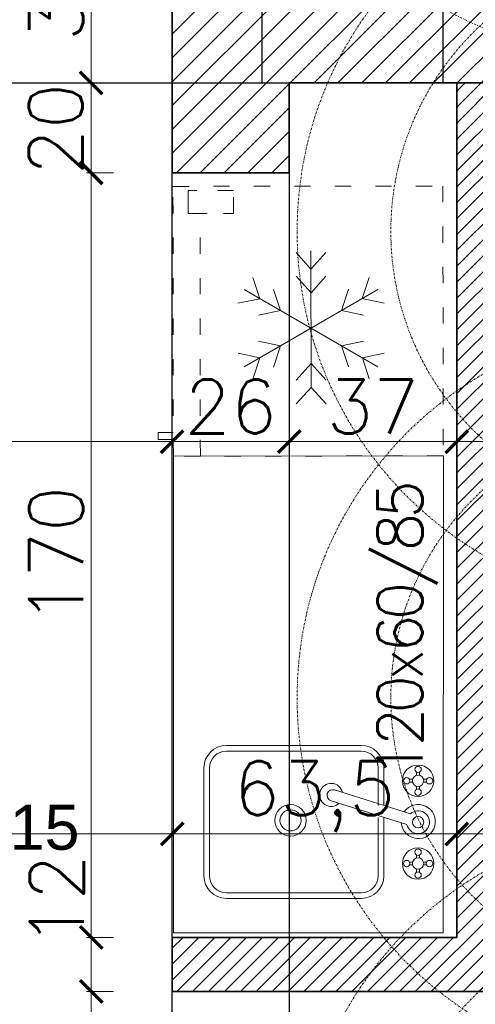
# Model space of a CAD drawing. Header units: millimetres. Extents: x -740 to 33545, y 5178 to 22494.
# Tile 142 of 256: x 9334 to 9436, y 10590 to 10809. Entities that reach past the tile are written whole.
import ezdxf
from ezdxf.lldxf.tags import DXFTag

# ---------------------------------------------------------------- set-up
doc = ezdxf.new("R2010")
doc.units = ezdxf.units.MM
doc.header["$MEASUREMENT"] = 0
for name, pattern in [('ACAD_ISO03W100', [30, 12, -18]), ('CENTERX2', [101.6, 63.5, -12.7, 12.7, -12.7]), ('DASHDOT', [1, 0.5, -0.25, 0, -0.25]), ('DIVIDE2', [0.625, 0.25, -0.125, 0, -0.125, 0, -0.125])]:
    doc.linetypes.add(name, pattern=pattern)
doc.layers.get('Defpoints').update_dxf_attribs({"color": 252})
for name, color, linetype, lineweight in [('## went', 20, 'DIVIDE2', 15), ('_IS_Nawiew', 5, 'Continuous', 20), ('_IS_Wywiew', 1, 'Continuous', 20), ('A_istniejące ściany', 252, 'Continuous', 35), ('A_l.przerywana', 252, 'ICAD_ISO03W100', 9), ('A_projektowane sciany', 252, 'Continuous', 35), ('A_wyposażenie', 252, 'Continuous', 9), ('A_ściany projektowane', 252, 'Continuous', 35), ('l.przerywana', 252, 'ICAD_ISO03W100', 5), ('l.wypełnien', 252, 'Continuous', 5), ('wymiarowanie', 252, 'Continuous', 9)]:
    doc.layers.add(name, color=color, linetype=linetype, lineweight=lineweight)
doc.layers.add('## went NIEWID', color=51, linetype='DASHDOT', lineweight=15, plot=False)
for name, color, linetype in [('_I_EKO_PODKLAD 3', 252, 'Continuous'), ('_IS_EKO_Opis_Wentylacja', 7, 'CENTERX2'), ('NAWIEW', 5, 'Continuous'), ('WYWIEW', 252, 'Continuous')]:
    doc.layers.add(name, color=color, linetype=linetype)
doc.styles.add('Arial', font='arial.ttf')
doc.styles.add('styl2', font='simplex.shx')
tags = doc.linetypes.add('ICAD_ISO03W100', pattern=[30, 12, -18]).pattern_tags.tags
tags[6:7] = [DXFTag(74, 4), DXFTag(75, 0), DXFTag(340, '0'), DXFTag(46, 1.0), DXFTag(50, 0.0), DXFTag(44, 0.0), DXFTag(45, 0.0)]
tags[4:5] = [DXFTag(74, 4), DXFTag(75, 0), DXFTag(340, '0'), DXFTag(46, 1.0), DXFTag(50, 0.0), DXFTag(44, 0.0), DXFTag(45, 0.0)]
doc.dimstyles.new('Skala 1-50', dxfattribs={"dimtxt": 12, "dimasz": 5, "dimexe": 1, "dimexo": 1, "dimgap": 1.5, "dimtad": 1, "dimdec": 1, "dimrnd": 0.5, "dimtxsty": 'styl2', "dimblk": 'ARCHTICK', "dimcen": 5, "dimadec": 0, "dimazin": 0, "dimtfac": 1, "dimtdec": 1, "dimtmove": 1, "dimatfit": 3, "dimldrblk": 'ARCHTICK', "dimfxl": 0, "dimlwd": -1, "dimlwe": -1, "dimarcsym": 0})

# ---------------------------------------------------------------- blocks, each defined once
blk = doc.blocks.new('A$C176D455E')
at = {"layer": '_I_EKO_PODKLAD 3', "lineweight": 9}
for p, q in [((16.24, 30.32), (12.93, 34.01)), ((16.24, 30.32), (19.55, 34.01)), ((16.24, 25.02), (12.93, 28.71)), ((16.24, 0), (16.24, 30.32)), ((16.24, 25.02), (19.55, 28.71)), ((4.85, 23.74), (3.31, 28.45)), ((27.64, 23.74), (29.17, 28.45)), ((31.11, 8.58), (1.38, 25.75)), ((1.38, 8.58), (31.11, 25.75)), ((9.44, 21.09), (7.9, 25.8)), ((23.04, 21.09), (24.58, 25.8)), ((4.85, 23.74), (0, 22.72)), ((27.64, 23.74), (32.48, 22.72)), ((9.44, 21.09), (4.59, 20.07)), ((23.04, 21.09), (27.89, 20.07)), ((9.44, 13.24), (4.59, 14.26)), ((9.44, 13.24), (7.9, 8.53)), ((23.04, 13.24), (27.89, 14.26)), ((23.04, 13.24), (24.58, 8.53)), ((4.85, 10.59), (0, 11.61)), ((27.64, 10.59), (32.48, 11.61)), ((4.85, 10.59), (3.31, 5.88)), ((16.24, 9.31), (12.93, 5.62)), ((16.24, 9.31), (19.55, 5.62)), ((27.64, 10.59), (29.17, 5.88)), ((16.24, 4.01), (12.93, 0.32)), ((16.24, 4.01), (19.55, 0.32))]:
    blk.add_line(p, q, dxfattribs=at)
blk = doc.blocks.new('A$C740E6856')
at = {"layer": '_I_EKO_PODKLAD 3', "linetype": 'ACAD_ISO03W100', "lineweight": 13, "ltscale": 0.3}
for p, q in [((9.37, 60), (9.37, 6.02)), ((0, 54.74), (3.37, 54.74))]:
    blk.add_line(p, q, dxfattribs=at)
at = {"layer": '_I_EKO_PODKLAD 3', "lineweight": 13}
for p, q in [((3.37, 56.27), (0, 56.27)), ((0, 56.27), (0, 54.74))]:
    blk.add_line(p, q, dxfattribs=at)
at = {"layer": '_I_EKO_PODKLAD 3', "linetype": 'ACAD_ISO03W100', "lineweight": 13, "ltscale": 0.3}
blk.add_lwpolyline([(3.37, 0), (63.37, 0), (63.37, 60), (3.37, 60)], close=True, dxfattribs=at)
at = {"layer": '_I_EKO_PODKLAD 3', "linetype": 'ACAD_ISO03W100', "lineweight": 13, "ltscale": 0.5}
blk.add_lwpolyline([(8.65, 0.91), (6.75, 0.91), (6.75, 6.02), (10.98, 6.02)], dxfattribs=at)
at = {"layer": '_I_EKO_PODKLAD 3', "linetype": 'ACAD_ISO03W100', "lineweight": 13, "ltscale": 0.3}
blk.add_lwpolyline([(14.61, 6.02), (16.85, 6.02), (16.85, 0.91), (11.8, 0.91)], dxfattribs=at)
at = {"layer": '_I_EKO_PODKLAD 3'}
blk.add_blockref('A$C176D455E', (17.78, 14.41), dxfattribs=at)
blk = doc.blocks.new('A$C3D2D7F2A')
at = {"layer": '_I_EKO_PODKLAD 3', "lineweight": 13}
for p, q in [((46.42, 34), (16.42, 34)), ((46.42, 32.75), (16.42, 32.75)), ((11.42, 29), (11.42, 20.67)), ((12.67, 29), (12.67, 20.67)), ((50.17, 5), (50.17, 29)), ((51.42, 5), (51.42, 29)), ((11.42, 18.01), (11.42, 5)), ((12.67, 18.01), (12.67, 5)), ((16.42, 1.25), (46.42, 1.25)), ((16.42, 0), (46.42, 0))]:
    blk.add_line(p, q, dxfattribs=at)
at = {"layer": '_I_EKO_PODKLAD 3', "linetype": 'Continuous', "lineweight": 9}
for p, q in [((2.59, 26.48), (1.91, 26.48)), ((3.5, 27.37), (3.5, 28.06)), ((4.13, 27.38), (4.13, 28.06)), ((5.03, 26.48), (5.72, 26.48)), ((2.6, 25.84), (1.91, 25.84)), ((3.5, 24.93), (3.5, 24.25)), ((4.13, 24.94), (4.13, 24.25)), ((5.04, 25.84), (5.72, 25.84)), ((22.38, 24.12), (5.52, 18.82)), ((6.29, 16.4), (23.15, 21.7)), ((3.5, 8.96), (3.5, 9.65)), ((4.13, 8.97), (4.13, 9.65)), ((2.59, 8.06), (1.91, 8.06)), ((2.6, 7.43), (1.91, 7.43)), ((5.03, 8.06), (5.72, 8.06)), ((5.04, 7.43), (5.72, 7.43)), ((3.5, 6.52), (3.5, 5.84)), ((4.13, 6.53), (4.13, 5.84))]:
    blk.add_line(p, q, dxfattribs=at)
for centre, radius in [((3.81, 26.16), 3.49), ((3.81, 28.7), 0.71), ((1.27, 26.16), 0.71), ((3.81, 26.16), 1.27), ((6.35, 26.16), 0.71), ((3.81, 23.62), 0.71), ((3.81, 16.95), 1.27), ((3.81, 7.74), 3.49), ((3.81, 10.28), 0.71), ((3.81, 7.74), 1.27), ((1.27, 7.74), 0.71), ((6.35, 7.74), 0.71), ((3.81, 5.2), 0.71)]:
    blk.add_circle(centre, radius, dxfattribs=at)
at = {"layer": '_I_EKO_PODKLAD 3', "lineweight": 9}
for radius in [3.5, 2.35]:
    blk.add_circle((32.16, 17.35), radius, dxfattribs=at)
at = {"layer": '_I_EKO_PODKLAD 3', "lineweight": 13}
for centre, radius, start, end in [((16.42, 29), 5, 90, 180), ((46.42, 29), 5, 0, 90), ((16.42, 29), 3.75, 90, 180), ((46.42, 29), 3.75, 0, 90), ((16.42, 5), 5, 180, 270), ((16.42, 5), 3.75, 180, 270), ((46.42, 5), 5, 270, 0), ((46.42, 5), 3.75, 270, 0)]:
    blk.add_arc(centre, radius, start, end, dxfattribs=at)
at = {"layer": '_I_EKO_PODKLAD 3', "linetype": 'Continuous', "lineweight": 9}
for centre, radius, start, end in [((23.13, 23.02), 2.56, 227.2248, 167.6958), ((22.77, 22.91), 1.27, 287.4603, 107.4603), ((3.75, 17.08), 3.79, 34.7933, 355.5589), ((3.81, 16.95), 2.54, 47.8034, 347.2157)]:
    blk.add_arc(centre, radius, start, end, dxfattribs=at)
blk = doc.blocks.new('_ArchTick')
at = {"color": 0, "linetype": 'ByBlock', "const_width": 0.15}
blk.add_lwpolyline([(-0.5, -0.5), (0.5, 0.5)], dxfattribs=at)
blk = doc.blocks.new('*D2552')
at = {"layer": 'Defpoints', "color": 0}
for p in [(9266.19, 10737.08), (9368.19, 10737.08), (9368.19, 10714.75)]:
    blk.add_point(p, dxfattribs=at)
at = {"layer": 'wymiarowanie', "color": 0}
for p, q in [((9266.19, 10719.75), (9266.19, 10713.75)), ((9368.19, 10719.75), (9368.19, 10713.75)), ((9266.19, 10714.75), (9368.19, 10714.75))]:
    blk.add_line(p, q, dxfattribs=at)
at = {"layer": 'wymiarowanie', "color": 0, "xscale": 5, "yscale": 5, "zscale": 5, "rotation": 180}
blk.add_blockref('_ArchTick', (9266.19, 10714.75), dxfattribs=at)
at = {"layer": 'wymiarowanie', "color": 0, "xscale": 5, "yscale": 5, "zscale": 5}
blk.add_blockref('_ArchTick', (9368.19, 10714.75), dxfattribs=at)
at = {"layer": 'wymiarowanie', "color": 0, "insert": (9317.19, 10722.55), "char_height": 12, "attachment_point": 5, "style": 'styl2'}
blk.add_mtext('102', dxfattribs=at)
blk = doc.blocks.new('*D2553')
at = {"layer": 'Defpoints', "color": 0}
for p in [(9368.19, 10737.08), (9394.23, 10737.08), (9394.23, 10714.75)]:
    blk.add_point(p, dxfattribs=at)
at = {"layer": 'wymiarowanie', "color": 0}
for p, q in [((9368.19, 10719.75), (9368.19, 10713.75)), ((9394.23, 10719.75), (9394.23, 10713.75)), ((9368.19, 10714.75), (9394.23, 10714.75))]:
    blk.add_line(p, q, dxfattribs=at)
at = {"layer": 'wymiarowanie', "color": 0, "xscale": 5, "yscale": 5, "zscale": 5, "rotation": 180}
blk.add_blockref('_ArchTick', (9368.19, 10714.75), dxfattribs=at)
at = {"layer": 'wymiarowanie', "color": 0, "xscale": 5, "yscale": 5, "zscale": 5}
blk.add_blockref('_ArchTick', (9394.23, 10714.75), dxfattribs=at)
at = {"layer": 'wymiarowanie', "color": 0, "insert": (9381.21, 10722.55), "char_height": 12, "attachment_point": 5, "style": 'styl2'}
blk.add_mtext('26', dxfattribs=at)
blk = doc.blocks.new('*D2554')
at = {"layer": 'Defpoints', "color": 0}
for p in [(9394.23, 10737.08), (9431.47, 10737.08), (9431.47, 10714.75)]:
    blk.add_point(p, dxfattribs=at)
at = {"layer": 'wymiarowanie', "color": 0}
for p, q in [((9394.23, 10719.75), (9394.23, 10713.75)), ((9431.47, 10719.75), (9431.47, 10713.75)), ((9394.23, 10714.75), (9431.47, 10714.75))]:
    blk.add_line(p, q, dxfattribs=at)
at = {"layer": 'wymiarowanie', "color": 0, "xscale": 5, "yscale": 5, "zscale": 5, "rotation": 180}
blk.add_blockref('_ArchTick', (9394.23, 10714.75), dxfattribs=at)
at = {"layer": 'wymiarowanie', "color": 0, "xscale": 5, "yscale": 5, "zscale": 5}
blk.add_blockref('_ArchTick', (9431.47, 10714.75), dxfattribs=at)
at = {"layer": 'wymiarowanie', "color": 0, "insert": (9412.85, 10722.55), "char_height": 12, "attachment_point": 5, "style": 'styl2'}
blk.add_mtext('37', dxfattribs=at)
blk = doc.blocks.new('*D2555')
at = {"layer": 'Defpoints', "color": 0}
for p in [(9431.47, 10737.08), (9443.47, 10737.08), (9443.47, 10714.75)]:
    blk.add_point(p, dxfattribs=at)
at = {"layer": 'wymiarowanie', "color": 0}
for p, q in [((9431.47, 10719.75), (9431.47, 10713.75)), ((9443.47, 10719.75), (9443.47, 10713.75)), ((9431.47, 10714.75), (9443.47, 10714.75)), ((9443.98, 10693.05), (9437.47, 10714.75)), ((9462.5, 10693.05), (9443.98, 10693.05))]:
    blk.add_line(p, q, dxfattribs=at)
at = {"layer": 'wymiarowanie', "color": 0, "xscale": 5, "yscale": 5, "zscale": 5, "rotation": 180}
blk.add_blockref('_ArchTick', (9431.47, 10714.75), dxfattribs=at)
at = {"layer": 'wymiarowanie', "color": 0, "xscale": 5, "yscale": 5, "zscale": 5}
blk.add_blockref('_ArchTick', (9443.47, 10714.75), dxfattribs=at)
at = {"layer": 'wymiarowanie', "color": 0, "insert": (9453.24, 10700.7), "char_height": 12, "attachment_point": 5, "style": 'styl2'}
blk.add_mtext('12', dxfattribs=at)
blk = doc.blocks.new('*D2565')
at = {"layer": 'Defpoints', "color": 0}
for p in [(9368.21, 10627.51), (8932.19, 10598.99), (9368.21, 10598.99)]:
    blk.add_point(p, dxfattribs=at)
at = {"layer": 'wymiarowanie', "color": 0}
for p, q in [((8932.19, 10622.51), (8932.19, 10628.51)), ((8932.19, 10627.51), (9368.21, 10627.51)), ((9368.21, 10622.51), (9368.21, 10628.51))]:
    blk.add_line(p, q, dxfattribs=at)
at = {"layer": 'wymiarowanie', "color": 0, "xscale": 5, "yscale": 5, "zscale": 5, "rotation": 180}
blk.add_blockref('_ArchTick', (8932.19, 10627.51), dxfattribs=at)
at = {"layer": 'wymiarowanie', "color": 0, "xscale": 5, "yscale": 5, "zscale": 5}
blk.add_blockref('_ArchTick', (9368.21, 10627.51), dxfattribs=at)
at = {"layer": 'wymiarowanie', "color": 0, "insert": (9150.2, 10635.31), "char_height": 12, "attachment_point": 5, "style": 'styl2'}
blk.add_mtext('436', dxfattribs=at)
blk = doc.blocks.new('*D2566')
at = {"layer": 'Defpoints', "color": 0}
for p in [(9431.47, 10627.51), (9431.47, 10604.93), (9368.21, 10598.99)]:
    blk.add_point(p, dxfattribs=at)
at = {"layer": 'wymiarowanie', "color": 0}
for p, q in [((9368.21, 10622.51), (9368.21, 10628.51)), ((9368.21, 10627.51), (9431.47, 10627.51)), ((9431.47, 10622.51), (9431.47, 10628.51))]:
    blk.add_line(p, q, dxfattribs=at)
at = {"layer": 'wymiarowanie', "color": 0, "xscale": 5, "yscale": 5, "zscale": 5, "rotation": 180}
blk.add_blockref('_ArchTick', (9368.21, 10627.51), dxfattribs=at)
at = {"layer": 'wymiarowanie', "color": 0, "xscale": 5, "yscale": 5, "zscale": 5}
blk.add_blockref('_ArchTick', (9431.47, 10627.51), dxfattribs=at)
at = {"layer": 'wymiarowanie', "color": 0, "insert": (9399.84, 10635.85), "char_height": 12, "attachment_point": 5, "style": 'styl2'}
blk.add_mtext('63,5', dxfattribs=at)
blk = doc.blocks.new('*D2567')
at = {"layer": 'Defpoints', "color": 0}
for p in [(9443.47, 10627.51), (9431.47, 10604.93), (9443.47, 10604.52)]:
    blk.add_point(p, dxfattribs=at)
at = {"layer": 'wymiarowanie', "color": 0}
for p, q in [((9431.47, 10622.51), (9431.47, 10628.51)), ((9431.47, 10627.51), (9443.47, 10627.51)), ((9443.47, 10622.51), (9443.47, 10628.51))]:
    blk.add_line(p, q, dxfattribs=at)
at = {"layer": 'wymiarowanie', "color": 0, "xscale": 5, "yscale": 5, "zscale": 5, "rotation": 180}
blk.add_blockref('_ArchTick', (9431.47, 10627.51), dxfattribs=at)
at = {"layer": 'wymiarowanie', "color": 0, "xscale": 5, "yscale": 5, "zscale": 5}
blk.add_blockref('_ArchTick', (9443.47, 10627.51), dxfattribs=at)
at = {"layer": 'wymiarowanie', "color": 0, "insert": (9454.62, 10635.14), "char_height": 12, "attachment_point": 5, "style": 'styl2'}
blk.add_mtext('12', dxfattribs=at)
blk = doc.blocks.new('*D2713')
at = {"layer": 'Defpoints', "color": 0}
for p in [(9368.19, 10833.52), (9350.2, 10794.52), (9368.19, 10794.52)]:
    blk.add_point(p, dxfattribs=at)
at = {"layer": 'wymiarowanie', "color": 0}
for p, q in [((9355.2, 10833.52), (9349.2, 10833.52)), ((9350.2, 10833.52), (9350.2, 10794.52)), ((9355.2, 10794.52), (9349.2, 10794.52))]:
    blk.add_line(p, q, dxfattribs=at)
at = {"layer": 'wymiarowanie', "color": 0, "xscale": 5, "yscale": 5, "zscale": 5}
for p, rotation in [((9350.2, 10833.52), 90), ((9350.2, 10794.52), 270)]:
    blk.add_blockref('_ArchTick', p, dxfattribs=dict(at, rotation=rotation))
at = {"layer": 'wymiarowanie', "color": 0, "insert": (9342.4, 10814.02), "char_height": 12, "attachment_point": 5, "rotation": 90, "style": 'styl2'}
blk.add_mtext('39', dxfattribs=at)
blk = doc.blocks.new('*D2714')
at = {"layer": 'Defpoints', "color": 0}
for p in [(9368.19, 10794.52), (9350.2, 10774.52), (9368.19, 10774.52)]:
    blk.add_point(p, dxfattribs=at)
at = {"layer": 'wymiarowanie', "color": 0}
for p, q in [((9355.2, 10794.52), (9349.2, 10794.52)), ((9350.2, 10794.52), (9350.2, 10774.52)), ((9355.2, 10774.52), (9349.2, 10774.52))]:
    blk.add_line(p, q, dxfattribs=at)
at = {"layer": 'wymiarowanie', "color": 0, "xscale": 5, "yscale": 5, "zscale": 5}
for p, rotation in [((9350.2, 10794.52), 90), ((9350.2, 10774.52), 270)]:
    blk.add_blockref('_ArchTick', p, dxfattribs=dict(at, rotation=rotation))
at = {"layer": 'wymiarowanie', "color": 0, "insert": (9342.31, 10784.26), "char_height": 12, "attachment_point": 5, "rotation": 90, "style": 'styl2'}
blk.add_mtext('20', dxfattribs=at)
blk = doc.blocks.new('*D2715')
at = {"layer": 'Defpoints', "color": 0}
for p in [(9368.19, 10774.52), (9350.2, 10604.52), (9368.47, 10604.52)]:
    blk.add_point(p, dxfattribs=at)
at = {"layer": 'wymiarowanie', "color": 0}
for p, q in [((9355.2, 10774.52), (9349.2, 10774.52)), ((9350.2, 10774.52), (9350.2, 10604.52)), ((9355.2, 10604.52), (9349.2, 10604.52))]:
    blk.add_line(p, q, dxfattribs=at)
at = {"layer": 'wymiarowanie', "color": 0, "xscale": 5, "yscale": 5, "zscale": 5}
for p, rotation in [((9350.2, 10774.52), 90), ((9350.2, 10604.52), 270)]:
    blk.add_blockref('_ArchTick', p, dxfattribs=dict(at, rotation=rotation))
at = {"layer": 'wymiarowanie', "color": 0, "insert": (9342.4, 10689.52), "char_height": 12, "attachment_point": 5, "rotation": 90, "style": 'styl2'}
blk.add_mtext('170', dxfattribs=at)
blk = doc.blocks.new('*D2716')
at = {"layer": 'Defpoints', "color": 0}
for p in [(9368.47, 10604.52), (9350.2, 10592.52), (9368.19, 10592.52)]:
    blk.add_point(p, dxfattribs=at)
at = {"layer": 'wymiarowanie', "color": 0}
for p, q in [((9355.2, 10604.52), (9349.2, 10604.52)), ((9350.2, 10604.52), (9350.2, 10592.52)), ((9355.2, 10592.52), (9349.2, 10592.52))]:
    blk.add_line(p, q, dxfattribs=at)
at = {"layer": 'wymiarowanie', "color": 0, "xscale": 5, "yscale": 5, "zscale": 5}
for p, rotation in [((9350.2, 10604.52), 90), ((9350.2, 10592.52), 270)]:
    blk.add_blockref('_ArchTick', p, dxfattribs=dict(at, rotation=rotation))
at = {"layer": 'wymiarowanie', "color": 0, "insert": (9342.55, 10612.69), "char_height": 12, "attachment_point": 5, "rotation": 90, "style": 'styl2'}
blk.add_mtext('12', dxfattribs=at)
blk = doc.blocks.new('*D2717')
at = {"layer": 'Defpoints', "color": 0}
for p in [(9368.19, 10592.52), (9350.2, 10422.52), (9368.19, 10422.52)]:
    blk.add_point(p, dxfattribs=at)
at = {"layer": 'wymiarowanie', "color": 0}
for p, q in [((9355.2, 10592.52), (9349.2, 10592.52)), ((9350.2, 10592.52), (9350.2, 10422.52)), ((9355.2, 10422.52), (9349.2, 10422.52))]:
    blk.add_line(p, q, dxfattribs=at)
at = {"layer": 'wymiarowanie', "color": 0, "xscale": 5, "yscale": 5, "zscale": 5}
for p, rotation in [((9350.2, 10592.52), 90), ((9350.2, 10422.52), 270)]:
    blk.add_blockref('_ArchTick', p, dxfattribs=dict(at, rotation=rotation))
at = {"layer": 'wymiarowanie', "color": 0, "insert": (9342.4, 10507.52), "char_height": 12, "attachment_point": 5, "rotation": 90, "style": 'styl2'}
blk.add_mtext('170', dxfattribs=at)
blk = doc.blocks.new('FILL_245')
at = {"color": 1, "linetype": 'Continuous', "const_width": 0.018}
blk.add_lwpolyline([(-42321.15, 289.36), (-42313.9, 301.91), (-42308.6, 296.6)], close=True, dxfattribs=at)
blk = doc.blocks.new('FILL_244')
at = {"color": 1, "linetype": 'Continuous', "const_width": 0.018}
blk.add_lwpolyline([(-42321.15, 274.23), (-42308.6, 266.98), (-42313.9, 261.68)], close=True, dxfattribs=at)
blk = doc.blocks.new('FILL_246')
at = {"color": 1, "linetype": 'Continuous', "const_width": 0.018}
blk.add_lwpolyline([(-42336.28, 274.23), (-42348.83, 266.98), (-42343.52, 261.68)], close=True, dxfattribs=at)
blk = doc.blocks.new('FILL_243')
at = {"color": 1, "linetype": 'Continuous', "const_width": 0.018}
blk.add_lwpolyline([(-42336.28, 289.36), (-42343.52, 301.91), (-42348.83, 296.6)], close=True, dxfattribs=at)
blk = doc.blocks.new('A$C06D629D9')
blk.add_point((0, 0))
at = {"color": 3}
blk.add_point((0, 0), dxfattribs=at)
at = {"layer": 'NAWIEW', "color": 1, "linetype": 'Continuous', "const_width": 0.018}
for points in [[(-23.94, 23.94), (-17.46, 17.46)], [(23.94, 23.94), (17.46, 17.46)], [(-14.81, 20.11), (-20.11, 14.81)], [(-14.81, 20.11), (-20.11, 14.81)], [(-7.57, 7.57), (-14.81, 20.11)], [(-7.57, 7.57), (-14.81, 20.11)], [(7.57, 7.57), (14.81, 20.11)], [(7.57, 7.57), (14.81, 20.11)], [(14.81, 20.11), (20.11, 14.81)], [(14.81, 20.11), (20.11, 14.81)], [(-20.11, 14.81), (-7.57, 7.57)], [(20.11, 14.81), (7.57, 7.57)], [(-7.57, -7.57), (-20.11, -14.81)], [(-7.57, -7.57), (-20.11, -14.81)], [(-14.81, -20.11), (-7.57, -7.57)], [(7.57, -7.57), (20.11, -14.81)], [(7.57, -7.57), (20.11, -14.81)], [(14.81, -20.11), (7.57, -7.57)], [(-20.11, -14.81), (-14.81, -20.11)], [(-20.11, -14.81), (-14.81, -20.11)], [(20.11, -14.81), (14.81, -20.11)], [(20.11, -14.81), (14.81, -20.11)], [(-23.94, -23.94), (-17.46, -17.46)], [(23.94, -23.94), (17.46, -17.46)]]:
    blk.add_lwpolyline(points, dxfattribs=at)
at = {"layer": 'WYWIEW', "color": 10, "linetype": 'Continuous', "const_width": 0.018}
for points in [[(-7.57, 7.57), (-7.57, 7.57)], [(7.57, 7.57), (7.57, 7.57)], [(-7.57, -7.57), (-7.57, -7.57)], [(7.57, -7.57), (7.57, -7.57)]]:
    blk.add_lwpolyline(points, dxfattribs=at)
at = {"layer": 'NAWIEW', "extrusion": (0, 0, -1), "zscale": -1}
for name in ['FILL_245', 'FILL_243', 'FILL_244', 'FILL_246']:
    blk.add_blockref(name, (42328.71, -281.79), dxfattribs=at)
blk = doc.blocks.new('heether5')
at = {"layer": '## went', "color": 1}
for radius in [7.45, 5.44]:
    blk.add_circle((341463.05, 163171.59), radius, dxfattribs=at)
at = {"layer": '## went NIEWID'}
for radius in [100, 75, 50]:
    blk.add_circle((341463.05, 163171.59), radius, dxfattribs=at)
at = {"layer": '## went', "xscale": 0.9144000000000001, "yscale": 0.9144000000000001, "zscale": 0.9144000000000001}
blk.add_blockref('A$C06D629D9', (341463.05, 163171.59), dxfattribs=at)
blk = doc.blocks.new('erdrrer')
at = {"layer": '## went', "color": 5, "linetype": 'Continuous', "lineweight": 15}
for p, q in [((341343.16, 163325.05), (341331.68, 163331.67)), ((341331.68, 163331.67), (341338.31, 163320.2)), ((341331.68, 163331.67), (341338.31, 163320.2)), ((341364.32, 163325.05), (341375.8, 163331.67)), ((341375.8, 163331.67), (341369.17, 163320.2)), ((341375.8, 163331.67), (341369.17, 163320.2)), ((341338.31, 163320.2), (341343.16, 163325.05)), ((341338.31, 163320.2), (341343.16, 163325.05)), ((341369.17, 163320.2), (341364.32, 163325.05)), ((341369.17, 163320.2), (341364.32, 163325.05)), ((341346.65, 163316.7), (341340.73, 163322.62)), ((341360.83, 163316.7), (341366.75, 163322.62)), ((341346.82, 163316.53), (341346.82, 163316.53)), ((341346.65, 163302.53), (341340.73, 163296.61)), ((341346.82, 163302.7), (341346.82, 163302.7)), ((341360.66, 163302.7), (341360.66, 163302.7)), ((341360.83, 163302.53), (341366.75, 163296.61)), ((341338.31, 163299.03), (341331.68, 163287.56)), ((341343.16, 163294.18), (341338.31, 163299.03)), ((341343.16, 163294.18), (341338.31, 163299.03)), ((341364.32, 163294.18), (341369.17, 163299.03)), ((341364.32, 163294.18), (341369.17, 163299.03)), ((341369.17, 163299.03), (341375.8, 163287.56)), ((341331.68, 163287.56), (341343.16, 163294.18)), ((341331.68, 163287.56), (341343.16, 163294.18)), ((341375.8, 163287.56), (341364.32, 163294.18)), ((341375.8, 163287.56), (341364.32, 163294.18))]:
    blk.add_line(p, q, dxfattribs=at)
at = {"layer": '## went', "color": 5, "linetype": 'Continuous', "const_width": 0.0165}
for points in [[(341331.68, 163331.67), (341338.31, 163320.2), (341343.16, 163325.05)], [(341375.8, 163331.67), (341369.17, 163320.2), (341364.32, 163325.05)], [(341331.68, 163287.56), (341343.16, 163294.18), (341338.31, 163299.03)], [(341375.8, 163287.56), (341364.32, 163294.18), (341369.17, 163299.03)]]:
    blk.add_lwpolyline(points, close=True, dxfattribs=at)
at = {"layer": '## went', "color": 5, "lineweight": 30}
for radius in [7.45, 5.44]:
    blk.add_circle((341353.74, 163309.62), radius, dxfattribs=at)
at = {"layer": '## went', "color": 5, "lineweight": 15}
blk.add_point((341353.74, 163309.62), dxfattribs=at)
blk.add_point((341353.74, 163309.62), dxfattribs=at)
at = {"layer": '## went NIEWID'}
for radius in [100, 75, 50]:
    blk.add_circle((341353.74, 163309.62), radius, dxfattribs=at)

msp = doc.modelspace()

# ---------------------------------------------------------------- hatches: boundary and pattern name
at = {"layer": 'l.wypełnien'}
h = msp.add_hatch(dxfattribs=at)
h.set_pattern_fill('ANSI31', color=256, scale=30, style=0)
h.paths.add_polyline_path([(8887.19, 10284.84), (8887.19, 10539.8), (8932.19, 10539.8), (8932.19, 10402.52), (9059.57, 10402.52), (9368.19, 10402.52), (9394.23, 10402.52), (9416.72, 10402.52), (9416.72, 10359.34), (9405.31, 10359.34), (9376.25, 10359.34), (8932.19, 10359.34), (8932.19, 10284.84)])
h.paths.add_polyline_path([(9871.19, 10801.99), (9871.19, 10791.99), (9878.23, 10791.99), (9890.23, 10791.99), (10052.23, 10791.99), (10052.23, 10564.52), (10066.23, 10564.52), (10066.23, 10706), (10066.23, 10711.93), (10066.23, 10711.98), (10066.23, 10728.73), (10066.23, 10765.23), (10066.23, 10776), (10066.23, 10781.93), (10066.23, 10781.98), (10066.23, 10781.93), (10066.23, 10776), (10066.22, 10776), (10066.23, 10781.93), (10066.23, 10781.98), (10066.23, 10791.99), (10125.49, 10791.99), (10125.49, 10808.08), (10125.49, 10819.93), (10125.49, 10834.32), (10058.81, 10834.32), (9924.19, 10834.32), (9924.19, 10862.32), (9879.19, 10862.32), (9879.19, 10834.32), (9871.19, 10834.32), (9871.19, 10801.99)])
h.paths.add_polyline_path([(9570.47, 10794.52), (9731.23, 10794.52), (9731.23, 10731.52), (9748.23, 10731.52), (9748.23, 10793.99), (9768.19, 10793.99), (9768.19, 10801.99), (9781.19, 10801.99), (9781.19, 10834.32), (9769.78, 10834.32), (9645.19, 10834.32), (9645.19, 10833.52), (9604.19, 10833.52), (9570.47, 10833.52)])
h.paths.add_polyline_path([(9394.23, 10794.52), (9428.47, 10794.52), (9428.47, 10833.52), (9388.19, 10833.52), (9388.19, 10794.52), (9394.23, 10794.52)])
h.paths.add_polyline_path([(9428.47, 10794.52), (9428.47, 10833.52), (9448.47, 10833.52), (9448.47, 10794.52)])
h.paths.add_polyline_path([(9550.47, 10794.52), (9570.47, 10794.52), (9570.47, 10833.52), (9550.47, 10833.52)])
h.paths.add_polyline_path([(9368.19, 10794.52), (9388.19, 10794.52), (9388.19, 10833.52), (9368.19, 10833.52)])
h.paths.add_polyline_path([(9604.19, 10833.52), (9604.19, 10849.32), (9645.19, 10849.32), (9645.19, 10833.52)])
h.paths.add_polyline_path([(9368.19, 10422.52), (9368.19, 10402.52), (9394.23, 10402.52), (9394.23, 10422.52)])
h.paths.add_polyline_path([(9368.19, 10774.52), (9394.23, 10774.52), (9394.23, 10794.52), (9368.19, 10794.52)])
h = msp.add_hatch(dxfattribs=at)
h.set_pattern_fill('ANSI31', color=256, scale=20, style=0)
h.paths.add_polyline_path([(9636.23, 10592.52), (9636.23, 10604.52), (9443.47, 10604.52), (9443.47, 10794.52), (9431.47, 10794.52), (9431.47, 10604.52), (9394.23, 10604.52), (9394.23, 10592.52)])
h.paths.add_polyline_path([(9864.23, 10552.52), (9864.23, 10564.52), (9878.23, 10564.52), (9878.23, 10791.99), (9890.23, 10791.99), (9890.23, 10564.52), (9900.23, 10564.52), (9900.23, 10552.52)])
h.paths.add_polyline_path([(9731.23, 10604.52), (9731.23, 10592.52), (9736.23, 10592.52), (9736.23, 10516.52), (9748.23, 10516.52), (9748.23, 10552.52), (9762.23, 10552.52), (9762.23, 10564.52), (9748.23, 10564.52), (9748.23, 10604.52)])
h.paths.add_polyline_path([(9368.19, 10604.52), (9368.19, 10592.52), (9394.23, 10592.52), (9394.23, 10604.52)])
h.paths.add_polyline_path([(9748.23, 10402.52), (9748.23, 10414.52), (9736.23, 10414.52), (9736.23, 10402.52)])

# ---------------------------------------------------------------- linework, layer by layer
at = {"layer": 'A_istniejące ściany'}
for points in [[(9368.19, 10833.52), (9368.19, 10774.52), (9394.23, 10774.52), (9394.23, 10794.52)], [(9394.23, 10794.52), (9448.47, 10794.52)]]:
    msp.add_lwpolyline(points, dxfattribs=at)
at = {"layer": 'A_l.przerywana', "lineweight": 30, "ltscale": 0.3}
for points in [[(9246.19, 10794.52), (9388.19, 10794.52), (9388.19, 10833.52), (9246.19, 10833.52)], [(9428.47, 10833.52), (9570.47, 10833.52), (9570.47, 10794.52), (9428.47, 10794.52)]]:
    msp.add_lwpolyline(points, close=True, dxfattribs=at)
at = {"layer": 'A_projektowane sciany'}
msp.add_line((9368.19, 10604.52), (9368.19, 10592.52), dxfattribs=at)
at = {"layer": 'A_wyposażenie'}
msp.add_lwpolyline([(9368.47, 10711.52), (9428.52, 10711.6), (9428.47, 10605.52), (9368.47, 10605.52)], close=True, dxfattribs=at)
at = {"layer": 'A_ściany projektowane'}
for p, q in [((9431.47, 10794.52), (9431.47, 10604.52)), ((9368.19, 10604.52), (9431.47, 10604.52)), ((9368.19, 10592.52), (9636.23, 10592.52))]:
    msp.add_line(p, q, dxfattribs=at)
at = {"layer": 'l.przerywana', "lineweight": 30, "ltscale": 0.5}
msp.add_lwpolyline([(9368.19, 10794.52), (9394.23, 10794.52), (9394.23, 10402.52), (9368.19, 10402.52)], close=True, dxfattribs=at)

# ---------------------------------------------------------------- block references
at = {"layer": '_IS_Nawiew', "xscale": 1.0688, "yscale": 1.0688, "zscale": 1.0688}
msp.add_blockref('erdrrer', (-355359.56, -163640.26), dxfattribs=at)
at = {"layer": '_IS_Wywiew', "xscale": 0.833333, "yscale": 0.833333, "zscale": 0.833333}
for p in [(-275073.11, -125214.74), (-275073.11, -125318.49), (-275073.11, -125429.22)]:
    msp.add_blockref('heether5', p, dxfattribs=at)
at = {"layer": 'A_wyposażenie', "xscale": -1.000000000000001, "rotation": 180.0766884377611}
msp.add_blockref('A$C740E6856', (9365.02, 10771.51), dxfattribs=at)
at = {"layer": 'A_wyposażenie', "xscale": -1}
msp.add_blockref('A$C3D2D7F2A', (9426.68, 10613.19), dxfattribs=at)

# ---------------------------------------------------------------- texts
at = {"layer": '_IS_EKO_Opis_Wentylacja', "insert": (9302.98, 10634.01), "char_height": 10, "width": 108.1234, "attachment_point": 2, "style": 'Arial'}
msp.add_mtext('Wywiew %%C315 \\P800 m3/h', dxfattribs=at)
at = {"layer": 'A_wyposażenie', "insert": (9427.17, 10704.93), "char_height": 10, "width": 904.8, "attachment_point": 9, "rotation": 90}
msp.add_mtext('{\\Fsimplex8|c238;\\T0.75;120x60/85}', dxfattribs=at)
at = {"layer": 'wymiarowanie', "char_height": 12, "width": 621.5287, "attachment_point": 1}
for s, insert in [('\\pi621.52874;{\\fCentury Gothic|b0|i0|c238|p34;}\\P{\\fCentury Gothic|b0|i0|c238|p34;Daszek szklany systemowy o wym. 200 x 120 cm wykonany ze szkła }{\\fCentury Gothic|b0|i0|c238|p34;bezpiecznego 6.6.3 ESG/VSG}\\P{\\fCentury Gothic|b0|i0|c238|p34;mocowany na wspornikach w konstrukcji stalowej }\\P{\\fCentury Gothic|b0|i0|c238|p34;ocynkowancy i malowanych proszkowo w kolorze RAL 7016}', (2065.54, 10895.53)), ('\\pi202.60874;{\\fCentury Gothic|b0|i0|c238|p34;Pokrycie dachowe projektowana blachodachówka}\\P\\pi470.78474;{\\fCentury Gothic|b0|i0|c238|p34;w kolorze RAL 7016}', (5416.61, 10685.24))]:
    msp.add_mtext(s, dxfattribs=dict(at, insert=insert))

# ---------------------------------------------------------------- dimensions: what is measured, and where the dimension line sits
at = {"layer": 'wymiarowanie'}
for base, p1, p2, picture, middle in [((9350.2, 10794.52), (9368.19, 10833.52), (9368.19, 10794.52), '*D2713', (9342.4, 10814.02)), ((9350.2, 10604.52), (9368.19, 10774.52), (9368.47, 10604.52), '*D2715', (9342.4, 10689.52)), ((9350.2, 10422.52), (9368.19, 10592.52), (9368.19, 10422.52), '*D2717', (9342.4, 10507.52))]:
    dim = msp.add_linear_dim(base=base, p1=p1, p2=p2, angle=90, dimstyle='Skala 1-50', dxfattribs=at)
    dim.commit()
    dim.dimension.update_dxf_attribs({"geometry": picture, "text_midpoint": middle})
for base, p1, p2, picture, middle in [((9350.2, 10774.52), (9368.19, 10794.52), (9368.19, 10774.52), '*D2714', (9350.11, 10784.26)), ((9350.2, 10592.52), (9368.47, 10604.52), (9368.19, 10592.52), '*D2716', (9350.2, 10612.69))]:
    dim = msp.add_linear_dim(base=base, p1=p1, p2=p2, angle=90, dimstyle='Skala 1-50', dxfattribs=at)
    dim.commit()
    dim.dimension.update_dxf_attribs({"geometry": picture, "text_midpoint": middle, "dimtype": 160})
for base, p1, p2, picture, middle in [((9368.19, 10714.75), (9266.19, 10737.08), (9368.19, 10737.08), '*D2552', (9317.19, 10722.55)), ((9394.23, 10714.75), (9368.19, 10737.08), (9394.23, 10737.08), '*D2553', (9381.21, 10722.55)), ((9431.47, 10714.75), (9394.23, 10737.08), (9431.47, 10737.08), '*D2554', (9412.85, 10722.55)), ((9443.47, 10714.75), (9431.47, 10737.08), (9443.47, 10737.08), '*D2555', (9445.48, 10700.7)), ((9368.21, 10627.51), (8932.19, 10598.99), (9368.21, 10598.99), '*D2565', (9150.2, 10635.31)), ((9431.47, 10627.51), (9368.21, 10598.99), (9431.47, 10604.93), '*D2566', (9399.84, 10635.85))]:
    dim = msp.add_linear_dim(base=base, p1=p1, p2=p2, dimstyle='Skala 1-50', dxfattribs=at)
    dim.commit()
    dim.dimension.update_dxf_attribs({"geometry": picture, "text_midpoint": middle})
dim = msp.add_linear_dim(base=(9443.47, 10627.51), p1=(9431.47, 10604.93), p2=(9443.47, 10604.52), dimstyle='Skala 1-50', dxfattribs=at)
dim.commit()
dim.dimension.update_dxf_attribs({"geometry": '*D2567', "text_midpoint": (9454.62, 10627.49), "dimtype": 160})

doc.saveas('drawing.dxf')
